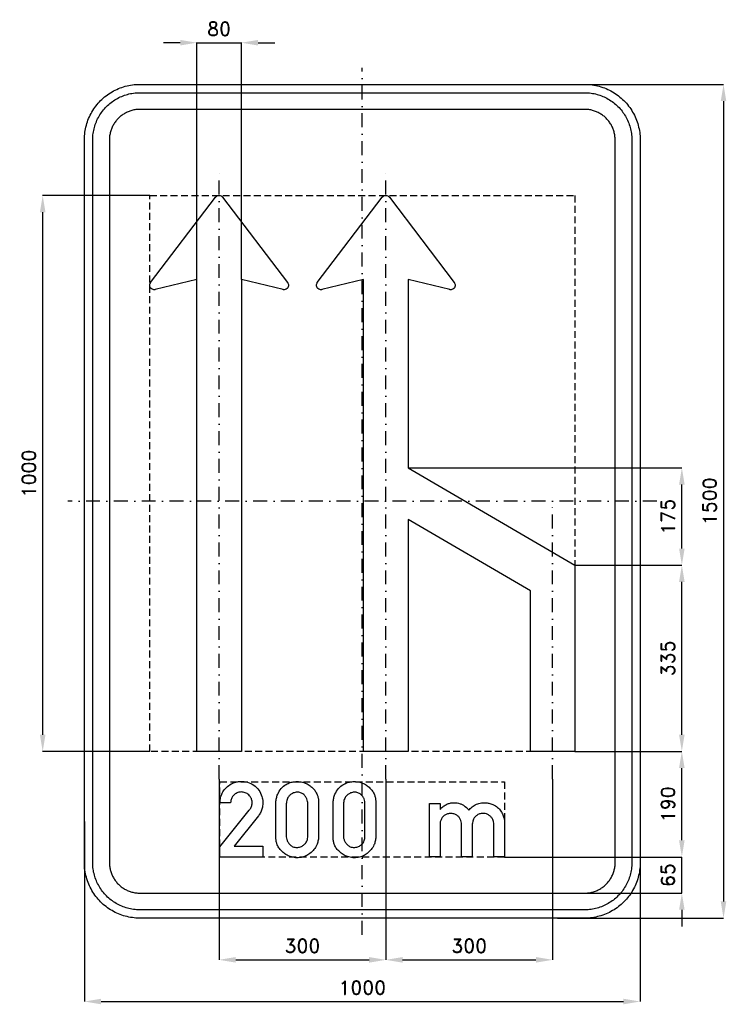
# Model space of a CAD drawing. Header units: millimetres. Extents: x -616 to 655, y -905 to 866.
import ezdxf

# ---------------------------------------------------------------- set-up
doc = ezdxf.new("R2010")
doc.units = ezdxf.units.MM
doc.header["$LTSCALE"] = 5
doc.linetypes.add('ČERCHOVANÁX2', pattern=[2, 1, -0.5, 0, -0.5])
doc.linetypes.add('ČÁRKOVANÁX2', pattern=[1.5, 1, -0.5])
doc.layers.add('Kóty', color=2, linetype='Continuous')
doc.layers.add('Značka', color=7, linetype='Continuous')
doc.styles.get("Standard").update_dxf_attribs({"font": 'romand.shx', "height": 25})
doc.dimstyles.get("Standard").update_dxf_attribs({"dimtxt": 25, "dimasz": 30, "dimexe": 0.18, "dimexo": 0.0625, "dimgap": 12.5, "dimtad": 1, "dimdec": 0, "dimzin": 0, "dimdsep": 46, "dimtxsty": 'Standard', "dimcen": 0.09, "dimadec": 0, "dimazin": 0, "dimtfac": 1, "dimtdec": 0, "dimtofl": 0, "dimtmove": 0, "dimatfit": 3, "dimfxl": 1, "dimtolj": 1, "dimtzin": 0, "dimarcsym": 0})

# ---------------------------------------------------------------- blocks, each defined once
blk = doc.blocks.new('*D0')
at = {"layer": 'Defpoints', "color": 0, "transparency": 16777216}
for p in [(-500, -576.2), (500, -596.8), (500, -900)]:
    blk.add_point(p, dxfattribs=at)
at = {"layer": 'Kóty', "color": 0, "lineweight": -2, "transparency": 16777216}
for p, q in [((-500, -576.2), (-500, -900.2)), ((500, -596.9), (500, -900.2)), ((-470, -900), (470, -900))]:
    blk.add_line(p, q, dxfattribs=at)
at = {"layer": 'Kóty', "color": 0, "transparency": 16777216}
for points in [[(-470, -895), (-470, -905), (-500, -900)], [(470, -895), (470, -905), (500, -900)]]:
    blk.add_solid(points, dxfattribs=at)
at = {"layer": 'Kóty', "color": 0, "transparency": 16777216, "insert": (0, -875), "char_height": 25, "attachment_point": 5}
blk.add_mtext('\\A1;1000', dxfattribs=at)
blk = doc.blocks.new('*D1')
at = {"layer": 'Defpoints', "color": 0, "transparency": 16777216}
for p in [(339.5, 750), (351.4, -750), (650, -750)]:
    blk.add_point(p, dxfattribs=at)
at = {"layer": 'Kóty', "color": 0, "lineweight": -2, "transparency": 16777216}
for p, q in [((339.6, 750), (650.2, 750)), ((650, 720), (650, -720)), ((351.5, -750), (650.2, -750))]:
    blk.add_line(p, q, dxfattribs=at)
at = {"layer": 'Kóty', "color": 0, "transparency": 16777216}
for points in [[(645, 720), (655, 720), (650, 750)], [(645, -720), (655, -720), (650, -750)]]:
    blk.add_solid(points, dxfattribs=at)
at = {"layer": 'Kóty', "color": 0, "transparency": 16777216, "insert": (625, 0), "char_height": 25, "attachment_point": 5, "rotation": 90}
blk.add_mtext('\\A1;1500', dxfattribs=at)
blk = doc.blocks.new('*D2')
at = {"layer": 'Defpoints', "color": 0, "transparency": 16777216}
for p in [(-217.6, 824.9375), (-297.6, 399.1475), (-217.6, 399.1475)]:
    blk.add_point(p, dxfattribs=at)
at = {"layer": 'Kóty', "color": 0, "lineweight": -2, "transparency": 16777216}
for p, q in [((-327.6, 824.9375), (-357.6, 824.9375)), ((-297.6, 399.21), (-297.6, 825.1175)), ((-217.6, 399.21), (-217.6, 825.1175)), ((-187.6, 824.9375), (-157.6, 824.9375))]:
    blk.add_line(p, q, dxfattribs=at)
at = {"layer": 'Kóty', "color": 0, "transparency": 16777216}
for points in [[(-327.6, 829.9375), (-327.6, 819.9375), (-297.6, 824.9375)], [(-187.6, 829.9375), (-187.6, 819.9375), (-217.6, 824.9375)]]:
    blk.add_solid(points, dxfattribs=at)
at = {"layer": 'Kóty', "color": 0, "transparency": 16777216, "insert": (-257.6, 849.9375), "char_height": 25, "attachment_point": 5}
blk.add_mtext('\\A1;80', dxfattribs=at)
blk = doc.blocks.new('*D3')
at = {"layer": 'Defpoints', "color": 0, "transparency": 16777216}
for p in [(-575, 550), (-382.4, 550), (-382.4, -450)]:
    blk.add_point(p, dxfattribs=at)
at = {"layer": 'Kóty', "color": 0, "lineweight": -2, "transparency": 16777216}
for p, q in [((-382.4625, 550), (-575.18, 550)), ((-575, -420), (-575, 520)), ((-382.4625, -450), (-575.18, -450))]:
    blk.add_line(p, q, dxfattribs=at)
at = {"layer": 'Kóty', "color": 0, "transparency": 16777216}
for points in [[(-580, 520), (-570, 520), (-575, 550)], [(-580, -420), (-570, -420), (-575, -450)]]:
    blk.add_solid(points, dxfattribs=at)
at = {"layer": 'Kóty', "color": 0, "transparency": 16777216, "insert": (-600, 50), "char_height": 25, "attachment_point": 5, "rotation": 90}
blk.add_mtext('\\A1;1000', dxfattribs=at)
blk = doc.blocks.new('*D4')
at = {"layer": 'Defpoints', "color": 0, "transparency": 16777216}
for p in [(382.4, -115), (575, -115), (382.4, -450)]:
    blk.add_point(p, dxfattribs=at)
at = {"layer": 'Kóty', "color": 0, "lineweight": -2, "transparency": 16777216}
for p, q in [((382.4625, -115), (575.18, -115)), ((575, -420), (575, -145)), ((382.4625, -450), (575.18, -450))]:
    blk.add_line(p, q, dxfattribs=at)
at = {"layer": 'Kóty', "color": 0, "transparency": 16777216}
for points in [[(570, -145), (580, -145), (575, -115)], [(570, -420), (580, -420), (575, -450)]]:
    blk.add_solid(points, dxfattribs=at)
at = {"layer": 'Kóty', "color": 0, "transparency": 16777216, "insert": (550, -282.5), "char_height": 25, "attachment_point": 5, "rotation": 90}
blk.add_mtext('\\A1;335', dxfattribs=at)
blk = doc.blocks.new('*D5')
at = {"layer": 'Defpoints', "color": 0, "transparency": 16777216}
for p in [(82.4, 60), (575, 60), (382.4, -115)]:
    blk.add_point(p, dxfattribs=at)
at = {"layer": 'Kóty', "color": 0, "lineweight": -2, "transparency": 16777216}
for p, q in [((82.4625, 60), (575.18, 60)), ((575, -85), (575, 30)), ((382.4625, -115), (575.18, -115))]:
    blk.add_line(p, q, dxfattribs=at)
at = {"layer": 'Kóty', "color": 0, "transparency": 16777216}
for points in [[(570, 30), (580, 30), (575, 60)], [(570, -85), (580, -85), (575, -115)]]:
    blk.add_solid(points, dxfattribs=at)
at = {"layer": 'Kóty', "color": 0, "transparency": 16777216, "insert": (550, -27.5), "char_height": 25, "attachment_point": 5, "rotation": 90}
blk.add_mtext('\\A1;175', dxfattribs=at)
blk = doc.blocks.new('*D6')
at = {"layer": 'Defpoints', "color": 0, "transparency": 16777216}
for p in [(-257.6, -500), (42.4, -600), (42.4, -825)]:
    blk.add_point(p, dxfattribs=at)
at = {"layer": 'Kóty', "color": 0, "lineweight": -2, "transparency": 16777216}
for p, q in [((-257.6, -500.0625), (-257.6, -825.18)), ((42.4, -600.0625), (42.4, -825.18)), ((-227.6, -825), (12.4, -825))]:
    blk.add_line(p, q, dxfattribs=at)
at = {"layer": 'Kóty', "color": 0, "transparency": 16777216}
for points in [[(-227.6, -820), (-227.6, -830), (-257.6, -825)], [(12.4, -820), (12.4, -830), (42.4, -825)]]:
    blk.add_solid(points, dxfattribs=at)
at = {"layer": 'Kóty', "color": 0, "transparency": 16777216, "insert": (-107.6, -800), "char_height": 25, "attachment_point": 5}
blk.add_mtext('\\A1;300', dxfattribs=at)
blk = doc.blocks.new('*D7')
at = {"layer": 'Defpoints', "color": 0, "transparency": 16777216}
for p in [(42.4, -500), (342.4, -500), (342.4, -825)]:
    blk.add_point(p, dxfattribs=at)
at = {"layer": 'Kóty', "color": 0, "lineweight": -2, "transparency": 16777216}
for p, q in [((42.4, -500.0625), (42.4, -825.18)), ((342.4, -500.0625), (342.4, -825.18)), ((72.4, -825), (312.4, -825))]:
    blk.add_line(p, q, dxfattribs=at)
at = {"layer": 'Kóty', "color": 0, "transparency": 16777216}
for points in [[(72.4, -820), (72.4, -830), (42.4, -825)], [(312.4, -820), (312.4, -830), (342.4, -825)]]:
    blk.add_solid(points, dxfattribs=at)
at = {"layer": 'Kóty', "color": 0, "transparency": 16777216, "insert": (192.4, -800), "char_height": 25, "attachment_point": 5}
blk.add_mtext('\\A1;300', dxfattribs=at)
blk = doc.blocks.new('*D8')
at = {"layer": 'Defpoints', "color": 0, "transparency": 16777216}
for p in [(256, -640), (575, -640), (239.8, -705)]:
    blk.add_point(p, dxfattribs=at)
at = {"layer": 'Kóty', "color": 0, "lineweight": -2, "transparency": 16777216}
for p, q in [((575, -610), (575, -580)), ((256.1, -640), (575.2, -640)), ((239.8, -705), (575.2, -705)), ((575, -735), (575, -765))]:
    blk.add_line(p, q, dxfattribs=at)
at = {"layer": 'Kóty', "color": 0, "transparency": 16777216}
for points in [[(570, -610), (580, -610), (575, -640)], [(570, -735), (580, -735), (575, -705)]]:
    blk.add_solid(points, dxfattribs=at)
at = {"layer": 'Kóty', "color": 0, "transparency": 16777216, "insert": (550, -672.5), "char_height": 25, "attachment_point": 5, "rotation": 90}
blk.add_mtext('\\A1;65', dxfattribs=at)
blk = doc.blocks.new('*D9')
at = {"layer": 'Defpoints', "color": 0, "transparency": 16777216}
for p in [(382.4625, -450), (575, -450), (256.0925, -640)]:
    blk.add_point(p, dxfattribs=at)
at = {"layer": 'Kóty', "color": 0, "lineweight": -2, "transparency": 16777216}
for p, q in [((382.525, -450), (575.18, -450)), ((575, -610), (575, -480)), ((256.155, -640), (575.18, -640))]:
    blk.add_line(p, q, dxfattribs=at)
at = {"layer": 'Kóty', "color": 0, "transparency": 16777216}
for points in [[(570, -480), (580, -480), (575, -450)], [(570, -610), (580, -610), (575, -640)]]:
    blk.add_solid(points, dxfattribs=at)
at = {"layer": 'Kóty', "color": 0, "transparency": 16777216, "insert": (550, -545), "char_height": 25, "attachment_point": 5, "rotation": 90}
blk.add_mtext('\\A1;190', dxfattribs=at)

msp = doc.modelspace()

# ---------------------------------------------------------------- linework, layer by layer
at = {"layer": 'Kóty'}
for points in [[(-297.6, 824.9375), (-217.6, 824.9375)], [(575, -705), (575, -640)]]:
    msp.add_lwpolyline(points, dxfattribs=at)
at = {"layer": 'Značka', "color": 6, "linetype": 'ČERCHOVANÁX2', "ltscale": 5}
for points in [[(0, -780), (0, 780)], [(-257.6, -500), (-257.6, 600)], [(42.4, -500), (42.4, 600)], [(530, 0), (-530, 0)], [(342.4, -500), (342.4, 0)]]:
    msp.add_lwpolyline(points, dxfattribs=at)
at = {"layer": 'Značka', "color": 5}
for points in [[(-400, -750), (-400.393, -749.9988), (-400.785, -749.9969, -0.0321801), (-413.6978, -749.0925, -0.0354432), (-426.3873, -746.4557, -0.0362667), (-438.6591, -742.3068, -0.0344205), (-450.2266, -736.4713, -0.0337216), (-461.0042, -729.2849, -0.0340847), (-470.7107, -720.7107, -0.0342086), (-479.2931, -711.0064, -0.0342292), (-486.4713, -700.2266, -0.0340441), (-492.2651, -688.6512, -0.0334121), (-496.4557, -676.3873, -0.0341269), (-499.1355, -663.6918, -0.0367447), (-499.9969, -650.785), (-499.9989, -650.393), (-500, -650), (-500, 650), (-499.9988, 650.39), (-499.9969, 650.79, -0.0321796), (-499.0925, 663.7, -0.0354411), (-496.4557, 676.39, -0.0362697), (-492.3068, 688.66, -0.0344172), (-486.4713, 700.23, -0.033719), (-479.2849, 711, -0.0340776), (-470.7107, 720.71, -0.0342077), (-461.0064, 729.29, -0.0342268), (-450.2266, 736.47, -0.0340514), (-438.6512, 742.27, -0.0334162), (-426.3873, 746.46, -0.0341286), (-413.6918, 749.14, -0.0367456), (-400.785, 750), (-400.393, 750), (-400, 750), (400, 750), (400.393, 750), (400.785, 750, -0.0321794), (413.698, 749.09, -0.0354509), (426.387, 746.46, -0.0362816), (438.659, 742.31, -0.0344246), (450.227, 736.47, -0.0337312), (461.004, 729.28, -0.034081), (470.711, 720.71, -0.0342138), (479.293, 711.01, -0.0342285), (486.471, 700.23, -0.0340344), (492.265, 688.65, -0.0334114), (496.46, 676.39, -0.0341223), (499.14, 663.69, -0.0367412), (500, 650.79), (500, 650.39), (500, 650), (500, -650), (500, -650.393), (500, -650.785, -0.0321792), (499.09, -663.6978, -0.0354418), (496.46, -676.3873, -0.0362638), (492.307, -688.6591, -0.0344153), (486.471, -700.2266, -0.0337192), (479.285, -711.0042, -0.034086), (470.711, -720.7107, -0.0342054), (461.006, -729.2931, -0.0342295), (450.227, -736.4713, -0.0340459), (438.651, -742.2651, -0.0334135), (426.387, -746.4557, -0.034127), (413.692, -749.1355, -0.036745), (400.785, -749.9969), (400.393, -749.9989), (400, -750), (-400, -750)], [(-400, -735), (-400.334, -734.999), (-400.668, -734.9974, -0.0321799), (-411.6431, -734.2286, -0.0354431), (-422.4292, -731.9874, -0.036267), (-432.8602, -728.4608, -0.0344205), (-442.6926, -723.5006, -0.0337214), (-451.8536, -717.3922, -0.0340847), (-460.1041, -710.1041, -0.0342085), (-467.3991, -701.8554, -0.0342292), (-473.5006, -692.6926, -0.0340447), (-478.4254, -682.8535, -0.0334123), (-481.9874, -672.4292, -0.0341271), (-484.2652, -661.638, -0.0367448), (-484.9974, -650.668), (-484.9991, -650.334), (-485, -650), (-485, 650), (-484.999, 650.33), (-484.9974, 650.67, -0.0321808), (-484.2286, 661.64, -0.0354437), (-481.9874, 672.43, -0.0362674), (-478.4608, 682.86, -0.034419), (-473.5006, 692.69, -0.0337112), (-467.3922, 701.85, -0.0340785), (-460.1041, 710.1, -0.034195), (-451.8554, 717.4, -0.0342194), (-442.6926, 723.5, -0.0340514), (-432.8535, 728.43, -0.0334085), (-422.4292, 731.99, -0.0341207), (-411.638, 734.27, -0.0367451), (-400.668, 735), (-400.334, 735), (-400, 735), (400, 735), (400.334, 735), (400.668, 735, -0.0321738), (411.643, 734.23, -0.0354396), (422.429, 731.99, -0.0362613), (432.86, 728.46, -0.0344296), (442.693, 723.5, -0.0337309), (451.854, 717.39, -0.0340802), (460.104, 710.1, -0.0342125), (467.399, 701.86, -0.03423), (473.501, 692.69, -0.0340367), (478.425, 682.85, -0.0334178), (481.987, 672.43, -0.0341274), (484.265, 661.64, -0.0367509), (484.997, 650.67), (484.999, 650.33), (485, 650), (485, -650), (484.999, -650.334), (484.997, -650.668, -0.0321847), (484.229, -661.6431, -0.0354498), (481.987, -672.4292, -0.0362714), (478.461, -682.8602, -0.0344187), (473.501, -692.6926, -0.0337149), (467.392, -701.8536, -0.0340831), (460.104, -710.1041, -0.0342094), (451.855, -717.3991, -0.0342308), (442.693, -723.5006, -0.0340424), (432.854, -728.4254, -0.0334111), (422.429, -731.9874, -0.0341271), (411.638, -734.2652, -0.0367448), (400.668, -734.9974), (400.334, -734.9991), (400, -735), (-400, -735)], [(-400, -705), (400, -705), (400.216, -704.9994), (400.432, -704.9983, 0.0321799), (407.534, -704.5008, 0.0354424), (414.513, -703.0507, 0.0362647), (421.263, -700.7687, 0.0344223), (427.625, -697.5592, 0.033717), (433.552, -693.6067, 0.034088), (438.891, -688.8909, 0.0342122), (443.611, -683.5535, 0.0342287), (447.559, -677.6246, 0.0340415), (450.746, -671.2582, 0.0334124), (453.051, -664.513, 0.0341249), (454.525, -657.5305, 0.0367432), (454.998, -650.432), (454.999, -650.216), (455, -650), (455, 650), (454.999, 650.22), (454.998, 650.43, 0.0321867), (454.501, 657.53, 0.0354421), (453.051, 664.51, 0.0362779), (450.769, 671.26, 0.0344207), (447.559, 677.62, 0.0337176), (443.607, 683.55, 0.0340785), (438.891, 688.89, 0.0341988), (433.554, 693.61, 0.0342361), (427.625, 697.56, 0.0340303), (421.258, 700.75, 0.033395), (414.513, 703.05, 0.0341092), (407.53, 704.52, 0.0367438), (400.432, 705), (400.216, 705), (400, 705), (-400, 705), (-400.216, 705), (-400.432, 705, 0.0321706), (-407.5338, 704.5, 0.0354292), (-414.513, 703.05, 0.036266), (-421.2625, 700.77, 0.0344312), (-427.6246, 697.56, 0.0337345), (-433.5523, 693.61, 0.034079), (-438.8909, 688.89, 0.0342245), (-443.6112, 683.55, 0.0342352), (-447.5592, 677.62, 0.0340405), (-450.7458, 671.26, 0.0334087), (-453.0507, 664.51, 0.034125), (-454.5245, 657.53, 0.0367448), (-454.9983, 650.43), (-454.9994, 650.22), (-455, 650), (-455, -650), (-454.9994, -650.216), (-454.9983, -650.432, 0.0321797), (-454.5008, -657.5338, 0.0354429), (-453.0507, -664.513, 0.0362669), (-450.7687, -671.2625, 0.0344214), (-447.5592, -677.6246, 0.0337215), (-443.6067, -683.5523, 0.0340845), (-438.8909, -688.8909, 0.0342083), (-433.5535, -693.6112, 0.0342301), (-427.6246, -697.5592, 0.0340439), (-421.2582, -700.7458, 0.0334124), (-414.513, -703.0507, 0.0341275), (-407.5305, -704.5245, 0.0367453), (-400.432, -704.9983), (-400.216, -704.9994), (-400, -705)], [(-297.6, -450), (-297.6, 375.21), (-297.6, 399.21), (-372.6, 380.66), (-373, 380.58), (-373.3, 380.51), (-374.9, 380.43), (-376.5, 380.68), (-378.3, 381.38), (-379.9, 382.54), (-381.2, 384.03), (-382, 385.8), (-382.5, 387.72), (-382.4, 389.68), (-382, 391.22), (-381.3, 392.62), (-381.1, 392.95), (-380.9, 393.27), (-264, 546.85), (-263.7, 547.13), (-263.5, 547.41), (-262.4, 548.4), (-261.2, 549.17), (-259.4, 549.8), (-257.6, 550, -0.0610197), (-255.8, 549.8), (-254.1, 549.17), (-252.8, 548.41), (-251.7, 547.41), (-251.5, 547.13), (-251.2, 546.85), (-134.4, 393.27), (-134.1, 392.95), (-133.9, 392.62), (-133.2, 391.21), (-132.8, 389.68), (-132.7, 387.72), (-133.2, 385.8), (-134, 384.03), (-135.3, 382.54), (-136.9, 381.39), (-138.7, 380.68), (-140.3, 380.42, -0.0574541), (-141.9, 380.51), (-142.3, 380.58), (-142.6, 380.66), (-217.6, 399.21), (-217.6, 375.21), (-217.6, -450), (-297.6, -450)], [(382.4, -450), (302.4, -450), (302.4, -160.95), (82.4, -32.616), (82.4, -450), (2.4, -450), (2.4, 375.21), (2.4, 399.21), (-72.6, 380.66), (-73, 380.58), (-73.3, 380.51), (-74.9, 380.43), (-76.5, 380.68), (-78.3, 381.38), (-79.9, 382.54), (-81.2, 384.03), (-82, 385.8), (-82.5, 387.72), (-82.4, 389.68), (-82, 391.22), (-81.3, 392.62), (-81.1, 392.95), (-80.9, 393.27), (36, 546.85), (36.3, 547.13), (36.5, 547.41), (37.6, 548.4), (38.8, 549.17), (40.6, 549.8), (42.4, 550, -0.0610197), (44.2, 549.8), (45.9, 549.17), (47.2, 548.41), (48.3, 547.41), (48.5, 547.13), (48.8, 546.85), (165.6, 393.27), (165.9, 392.95), (166.1, 392.62), (166.8, 391.21), (167.2, 389.68), (167.3, 387.72), (166.8, 385.8), (166, 384.03), (164.7, 382.54), (163.1, 381.39), (161.3, 380.68), (159.7, 380.42, -0.0574541), (158.1, 380.51), (157.7, 380.58), (157.4, 380.66), (82.4, 399.21), (82.4, 375.21), (82.4, 60), (382.4, -115), (382.4, -450)], [(-256.03, -640), (-256.03, -621.958), (-203.22, -555.498), (-202.45, -554.521), (-201.71, -553.516, 0.0829791), (-198.85, -547.512, 0.0943981), (-198.22, -540.887, 0.0921532), (-199.61, -534.894, 0.0840255), (-203.01, -529.694, 0.0981467), (-208.99, -525.033, 0.106049), (-216.25, -523.098, 0.106166), (-223.63, -524.027, 0.0999533), (-230.11, -527.837, 0.0837277), (-234.15, -532.512, 0.0916537), (-236.31, -538.159), (-236.64, -540.244), (-236.82, -542.35), (-256.03, -542.35), (-255.98, -540.535), (-255.89, -538.722, -0.0594225), (-254.29, -530.616, -0.058226), (-250.83, -523.042, -0.0721484), (-244.4, -514.743, -0.0722198), (-235.92, -508.614, -0.0614808), (-227.77, -505.261, -0.0599421), (-219.03, -503.959, -0.0830621), (-206.56, -505.412, -0.0870443), (-195.24, -510.92, -0.0877596), (-186.16, -519.658, -0.0877873), (-180.63, -530.903, -0.0684788), (-178.91, -540.504, -0.0624169), (-179.73, -550.253, -0.0506904), (-181.84, -557.506, -0.0618401), (-185.48, -564.034), (-186.2, -565.02), (-186.94, -565.989), (-230.8, -620.734), (-178.97, -620.734), (-178.97, -640), (-256.03, -640)], [(-155.34, -544.094), (-155.35, -542.884), (-155.34, -541.675, -0.0490265), (-154.46, -534.293, -0.0499929), (-152.12, -527.163, -0.0795418), (-145.92, -516.976, -0.0890969), (-136.81, -509.43, -0.0597951), (-129.83, -506.201, -0.0520207), (-122.29, -504.592, -0.0620169), (-112.46, -504.58, -0.0645003), (-102.96, -507.011, -0.0554379), (-95.61, -510.687, -0.0554872), (-89.25, -515.884, -0.0511063), (-84.57, -521.502, -0.0548889), (-81.19, -527.964, -0.0452566), (-79.46, -533.51, -0.0459917), (-78.77, -539.256), (-78.74, -541.268), (-78.77, -543.278), (-78.77, -602.116), (-78.76, -603.325), (-78.77, -604.534, -0.0517783), (-79.68, -611.531, -0.049691), (-81.99, -618.245, -0.0667972), (-87.02, -626.695, -0.065912), (-94.09, -633.545, -0.0611027), (-101.69, -638.187, -0.0641443), (-110.2, -640.802, -0.0696624), (-119.99, -641.323, -0.0674499), (-129.55, -639.198, -0.0568158), (-137.26, -635.548, -0.0496032), (-144.06, -630.325, -0.0480623), (-149.21, -624.754, -0.0659016), (-152.92, -618.245, -0.0547556), (-154.72, -612.326, -0.0423693), (-155.34, -606.152), (-155.37, -604.131), (-155.34, -602.116), (-155.34, -544.094)], [(-52.33, -544.094), (-52.34, -542.884), (-52.33, -541.675, -0.0490265), (-51.45, -534.293, -0.0499929), (-49.11, -527.163, -0.0795418), (-42.91, -516.976, -0.0890969), (-33.8, -509.43, -0.0597951), (-26.82, -506.201, -0.0520207), (-19.29, -504.592, -0.0620169), (-9.46, -504.58, -0.0645003), (0.05, -507.011, -0.0554379), (7.4, -510.687, -0.0554872), (13.76, -515.884, -0.0511063), (18.43, -521.502, -0.0548889), (21.82, -527.964, -0.0452566), (23.54, -533.51, -0.0459917), (24.24, -539.256), (24.27, -541.268), (24.24, -543.278), (24.24, -602.116), (24.25, -603.325), (24.24, -604.534, -0.0517783), (23.33, -611.531, -0.049691), (21.02, -618.245, -0.0667972), (15.99, -626.695, -0.065912), (8.92, -633.545, -0.0611027), (1.31, -638.187, -0.0641443), (-7.19, -640.802, -0.0696624), (-16.98, -641.323, -0.0674499), (-26.54, -639.198, -0.0568158), (-34.25, -635.548, -0.0496032), (-41.06, -630.325, -0.0480623), (-46.2, -624.754, -0.0659016), (-49.91, -618.245, -0.0547556), (-51.71, -612.326, -0.0423693), (-52.33, -606.152), (-52.36, -604.131), (-52.33, -602.116), (-52.33, -544.094)], [(-136.81, -544.094), (-136.81, -602.116), (-136.82, -602.925), (-136.81, -603.733, 0.0738963), (-135.86, -608.731, 0.0595341), (-133.59, -613.408, 0.0707199), (-129.76, -618.217, 0.0945857), (-124.71, -621.466, 0.108402), (-117.96, -622.799, 0.0875516), (-111.02, -621.466, 0.0781521), (-105.53, -618.612, 0.08816), (-101.34, -614.209, 0.0617759), (-99.38, -610.531, 0.0611714), (-98.36, -606.503), (-98.17, -604.314), (-98.12, -602.116), (-98.12, -544.094), (-98.25, -542.184), (-98.46, -540.283, 0.0583392), (-99.73, -535.533, 0.0647204), (-102.14, -531.198, 0.0880889), (-106.72, -526.589, 0.0978886), (-112.62, -523.942, 0.0998457), (-119.19, -523.529, 0.0882648), (-125.51, -525.545, 0.0741645), (-130.17, -528.708, 0.0756998), (-133.66, -533.055, 0.0525995), (-135.4, -536.706, 0.0461164), (-136.39, -540.62), (-136.63, -542.354), (-136.81, -544.094)], [(-33.8, -544.094), (-33.8, -602.116), (-33.81, -602.925), (-33.8, -603.733, 0.0738963), (-32.85, -608.731, 0.0595341), (-30.58, -613.408, 0.0707199), (-26.75, -618.217, 0.0945857), (-21.71, -621.466, 0.108402), (-14.95, -622.799, 0.0875516), (-8.01, -621.466, 0.0781521), (-2.52, -618.612, 0.08816), (1.67, -614.209, 0.0617759), (3.63, -610.531, 0.0611714), (4.65, -606.503), (4.84, -604.314), (4.89, -602.116), (4.89, -544.094), (4.76, -542.184), (4.55, -540.283, 0.0583392), (3.27, -535.533, 0.0647204), (0.86, -531.198, 0.0880889), (-3.72, -526.589, 0.0978886), (-9.61, -523.942, 0.0998457), (-16.18, -523.529, 0.0882648), (-22.51, -525.545, 0.0741645), (-27.16, -528.708, 0.0756998), (-30.65, -533.055, 0.0525995), (-32.39, -536.706, 0.0461164), (-33.38, -540.62), (-33.62, -542.354), (-33.8, -544.094)], [(120.66, -639.986), (120.66, -543.517), (140.04, -543.517), (140.04, -554.261), (141.1, -553.087), (142.18, -551.941, -0.0538256), (147.45, -547.642, -0.0546358), (153.54, -544.558, -0.0497782), (159.36, -542.826, -0.0499047), (165.4, -542.28, -0.0445993), (170.78, -542.705, -0.0453435), (175.99, -544.08, -0.0415337), (180.77, -546.2, -0.0347546), (185.18, -549.03), (187.6, -550.943), (189.78, -553.108), (190.8, -554.331), (191.78, -555.597), (192.92, -554.243), (194.11, -552.925, -0.072075), (201.34, -547.269, -0.0664565), (209.88, -543.756, -0.0355099), (214.59, -542.683, -0.0358379), (219.38, -542.294, -0.05052), (226.27, -542.853, -0.0496604), (232.97, -544.783, -0.0682901), (241.4, -549.328, -0.0733018), (248.21, -556.005, -0.0568437), (252.23, -562.357, -0.0488648), (254.83, -569.406), (255.46, -571.997), (255.86, -574.623), (255.96, -575.81), (256.03, -577), (256.03, -639.986), (236.66, -639.986), (236.66, -580.895), (236.64, -580.171), (236.61, -579.447), (236, -575.843), (234.68, -572.416, 0.0676888), (232, -568.307, 0.066944), (228.33, -565.047, 0.0735534), (223.5, -562.565, 0.0743163), (218.16, -561.587, 0.080741), (212.29, -562.172, 0.0806605), (206.88, -564.583, 0.0705074), (202.99, -567.785, 0.0753606), (200.2, -571.923, 0.0507408), (198.88, -575.415), (198.16, -579.081), (198.09, -579.609), (198.02, -580.136), (198.02, -639.986), (178.69, -639.986), (178.69, -580.516), (178.66, -579.707), (178.61, -578.898, 0.0737768), (177.49, -574.076, 0.0690263), (175.04, -569.716, 0.0747189), (171.3, -565.774, 0.0737741), (166.56, -563.092, 0.0890559), (159.93, -561.603, 0.093657), (153.22, -562.544, 0.0733258), (148.64, -564.67, 0.0711427), (144.85, -568.014, 0.0770048), (141.72, -572.836, 0.0779908), (140.21, -578.322), (140.12, -579.053), (140.04, -579.784), (140.04, -639.986), (120.66, -639.986)]]:
    msp.add_lwpolyline(points, format="xyb", dxfattribs=at)
at = {"layer": 'Značka', "color": 6, "linetype": 'ČÁRKOVANÁX2', "ltscale": 2.5}
for points in [[(-382.4, -450), (-382.4, 550), (382.4, 550), (382.4, -450), (-382.4, -450)], [(-256.03, -640), (-256.03, -505), (256.03, -505), (256.03, -640), (-256.03, -640)]]:
    msp.add_lwpolyline(points, dxfattribs=at)

# ---------------------------------------------------------------- dimensions: what is measured, and where the dimension line sits
at = {"layer": 'Kóty'}
for base, p1, p2, picture, middle in [((-217.6, 824.9375), (-297.6, 399.1475), (-217.6, 399.1475), '*D2', (-257.6, 849.9375)), ((42.4, -825), (-257.6, -500), (42.4, -600), '*D6', (-107.6, -800)), ((342.4, -825), (42.4, -500), (342.4, -500), '*D7', (192.4, -800)), ((500, -900), (-500, -576.1692), (500, -596.7977), '*D0', (0, -875))]:
    dim = msp.add_linear_dim(base=base, p1=p1, p2=p2, dimstyle='Standard', dxfattribs=at)
    dim.commit()
    dim.dimension.update_dxf_attribs({"geometry": picture, "text_midpoint": middle})
for base, p1, p2, picture, middle in [((650, -750), (339.5288, 750), (351.414, -750), '*D1', (625, 0)), ((-575, 550), (-382.4, -450), (-382.4, 550), '*D3', (-600, 50)), ((575, 60), (382.4, -115), (82.4, 60), '*D5', (550, -27.5)), ((575, -115), (382.4, -450), (382.4, -115), '*D4', (550, -282.5)), ((575, -450), (256.0925, -640), (382.4625, -450), '*D9', (550, -545)), ((575, -640), (239.7732, -705), (256.03, -640), '*D8', (550, -672.5))]:
    dim = msp.add_linear_dim(base=base, p1=p1, p2=p2, angle=90, dimstyle='Standard', dxfattribs=at)
    dim.commit()
    dim.dimension.update_dxf_attribs({"geometry": picture, "text_midpoint": middle})

doc.saveas('drawing.dxf')
